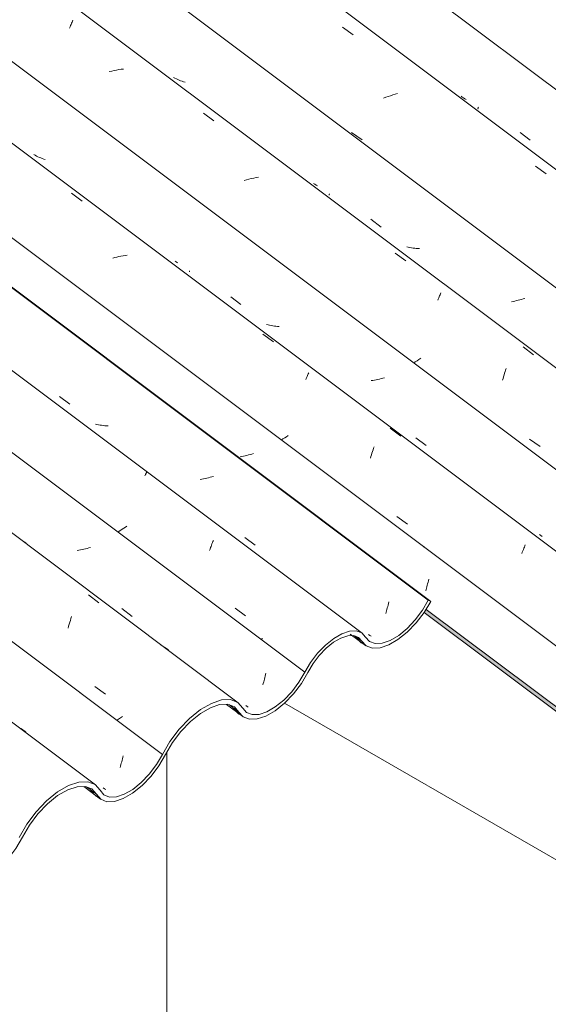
# Model space of a CAD drawing. Header units: metres. Extents: x 6.5 to 21.8, y 0.6 to 11.2.
# Tile 83 of 113: x 16.143 to 16.623, y 4.936 to 5.83. Entities that reach past the tile are written whole.
import ezdxf

# ---------------------------------------------------------------- set-up
doc = ezdxf.new("R2010")
doc.units = ezdxf.units.M
doc.layers.add('A-GLAZ-CWMG', color=7, linetype='Continuous', lineweight=5)
doc.layers.add('I-WALL', color=7, linetype='Continuous', lineweight=5)

# ---------------------------------------------------------------- blocks, each defined once
blk = doc.blocks.new('FP_63-ISO_02')
at = {"layer": 'A-GLAZ-CWMG', "color": 9, "true_color": 0xc0c0c0}
for p, q in [((16.3447, 5.43357), (16.34317, 5.4333)), ((16.34622, 5.43386), (16.3447, 5.43357)), ((16.34775, 5.43418), (16.34622, 5.43386)), ((16.34926, 5.43452), (16.34775, 5.43418)), ((16.35078, 5.43488), (16.34926, 5.43452)), ((16.35228, 5.43527), (16.35078, 5.43488)), ((16.35378, 5.43568), (16.35228, 5.43527)), ((16.35527, 5.43611), (16.35378, 5.43568)), ((16.51246, 5.31388), (16.51281, 5.31517)), ((16.51281, 5.31517), (16.51315, 5.31648)), ((16.51315, 5.31648), (16.51349, 5.31781)), ((16.51349, 5.31781), (16.51382, 5.31917)), ((16.51382, 5.31917), (16.51413, 5.32054)), ((16.51413, 5.32054), (16.51444, 5.32193)), ((16.51174, 5.31137), (16.5121, 5.31262)), ((16.5121, 5.31262), (16.51246, 5.31388))]:
    blk.add_line(p, q, dxfattribs=at)
blk = doc.blocks.new('FP_64-ISO_02')
at = {"layer": 'A-GLAZ-CWMG'}
blk.add_line((17.0559, 5.02773), (13.73104, 7.52322), dxfattribs=at)
at = {"layer": 'A-GLAZ-CWMG', "color": 9, "true_color": 0xc0c0c0}
for p, q in [((16.19018, 5.67263), (16.19973, 5.6656)), ((16.22944, 5.61425), (16.22759, 5.61377)), ((16.23129, 5.6147), (16.22944, 5.61425)), ((16.23315, 5.61511), (16.23129, 5.6147)), ((16.235, 5.61548), (16.23315, 5.61511)), ((16.23686, 5.61582), (16.235, 5.61548)), ((16.23871, 5.61612), (16.23686, 5.61582)), ((16.24056, 5.61638), (16.23871, 5.61612)), ((16.36385, 5.54471), (16.37339, 5.53766)), ((16.40282, 5.50353), (16.40324, 5.50449)), ((16.40324, 5.50449), (16.40365, 5.50541)), ((16.40365, 5.50541), (16.40404, 5.50629)), ((16.40404, 5.50629), (16.40443, 5.50712)), ((16.40443, 5.50712), (16.40479, 5.50792)), ((16.40479, 5.50792), (16.40514, 5.50867)), ((16.40514, 5.50867), (16.40547, 5.50938)), ((16.47948, 5.45915), (16.48901, 5.45208)), ((16.3821, 5.44938), (16.38055, 5.44834)), ((16.38368, 5.45041), (16.3821, 5.44938)), ((16.3853, 5.45144), (16.38368, 5.45041)), ((16.38695, 5.45246), (16.3853, 5.45144)), ((16.4639, 5.43953), (16.46439, 5.44094)), ((16.46439, 5.44094), (16.46487, 5.44231)), ((16.46153, 5.43202), (16.462, 5.43359)), ((16.462, 5.43359), (16.46247, 5.43512)), ((16.46247, 5.43512), (16.46294, 5.43662)), ((16.46294, 5.43662), (16.46342, 5.43809)), ((16.46342, 5.43809), (16.4639, 5.43953)), ((16.48557, 5.3788), (16.4951, 5.37202)), ((16.51059, 5.35137), (16.51014, 5.35107)), ((16.60085, 5.3501), (16.6013, 5.3512)), ((16.6013, 5.3512), (16.60175, 5.35227)), ((16.60175, 5.35227), (16.60218, 5.35329)), ((16.59896, 5.3453), (16.59944, 5.34656)), ((16.59944, 5.34656), (16.59991, 5.34778)), ((16.59991, 5.34778), (16.60038, 5.34896)), ((16.60038, 5.34896), (16.60085, 5.3501))]:
    blk.add_line(p, q, dxfattribs=at)
blk = doc.blocks.new('FP_65-ISO_02')
at = {"layer": 'A-GLAZ-CWMG', "color": 9, "true_color": 0xc0c0c0}
for p, q in [((16.15712, 5.70713), (16.1559, 5.7078)), ((16.15836, 5.70648), (16.15712, 5.70713)), ((16.15962, 5.70588), (16.15836, 5.70648)), ((16.16089, 5.7053), (16.15962, 5.70588)), ((16.16219, 5.70476), (16.16089, 5.7053)), ((16.1635, 5.70425), (16.16219, 5.70476)), ((16.16484, 5.70378), (16.1635, 5.70425)), ((16.16619, 5.70334), (16.16484, 5.70378)), ((16.28525, 5.61031), (16.28414, 5.61109)), ((16.28638, 5.60956), (16.28525, 5.61031)), ((16.29711, 5.60156), (16.29714, 5.60173)), ((16.29711, 5.60143), (16.29711, 5.60156)), ((16.29714, 5.60134), (16.29711, 5.60143)), ((16.29714, 5.60173), (16.2972, 5.60196)), ((16.2972, 5.60196), (16.29729, 5.60222)), ((16.3347, 5.57856), (16.34395, 5.5715)), ((16.3686, 5.55304), (16.36721, 5.5534)), ((16.37001, 5.55272), (16.3686, 5.55304)), ((16.37142, 5.55243), (16.37001, 5.55272)), ((16.37286, 5.55218), (16.37142, 5.55243)), ((16.3743, 5.55195), (16.37286, 5.55218)), ((16.37576, 5.55176), (16.3743, 5.55195)), ((16.37722, 5.5516), (16.37576, 5.55176)), ((16.3787, 5.55148), (16.37722, 5.5516)), ((16.46372, 5.50266), (16.46219, 5.50242)), ((16.46525, 5.50292), (16.46372, 5.50266)), ((16.46677, 5.50321), (16.46525, 5.50292)), ((16.4683, 5.50352), (16.46677, 5.50321)), ((16.46982, 5.50386), (16.4683, 5.50352)), ((16.47133, 5.50422), (16.46982, 5.50386)), ((16.47284, 5.50461), (16.47133, 5.50422)), ((16.47435, 5.50501), (16.47284, 5.50461)), ((16.50286, 5.4504), (16.51211, 5.44336)), ((16.61639, 5.36175), (16.61518, 5.36262)), ((16.61761, 5.36091), (16.61639, 5.36175))]:
    blk.add_line(p, q, dxfattribs=at)
blk = doc.blocks.new('FP_66-ISO_02')
at = {"layer": 'A-GLAZ-CWMG'}
blk.add_line((17.18028, 5.10102), (13.73104, 7.68987), dxfattribs=at)
at = {"layer": 'A-GLAZ-CWMG', "color": 9, "true_color": 0xc0c0c0}
for p, q in [((16.18884, 5.82383), (16.18929, 5.82496)), ((16.18929, 5.82496), (16.18974, 5.82605)), ((16.18974, 5.82605), (16.19018, 5.8271)), ((16.19018, 5.8271), (16.19061, 5.82812)), ((16.19061, 5.82812), (16.19103, 5.8291)), ((16.19103, 5.8291), (16.19144, 5.83004)), ((16.18838, 5.82267), (16.18884, 5.82383)), ((16.22658, 5.78374), (16.22442, 5.78323)), ((16.22874, 5.7842), (16.22658, 5.78374)), ((16.2309, 5.78461), (16.22874, 5.7842)), ((16.23306, 5.78498), (16.2309, 5.78461)), ((16.23522, 5.7853), (16.23306, 5.78498)), ((16.23737, 5.78556), (16.23522, 5.7853)), ((16.30981, 5.74554), (16.3194, 5.73856)), ((16.34907, 5.68482), (16.34693, 5.68417)), ((16.35122, 5.68542), (16.34907, 5.68482)), ((16.35338, 5.68598), (16.35122, 5.68542)), ((16.35554, 5.6865), (16.35338, 5.68598)), ((16.3577, 5.68697), (16.35554, 5.6865)), ((16.35987, 5.6874), (16.3577, 5.68697)), ((16.4841, 5.61822), (16.49367, 5.6112)), ((16.52262, 5.57543), (16.52306, 5.57651)), ((16.52306, 5.57651), (16.5235, 5.57754)), ((16.5235, 5.57754), (16.52392, 5.57854)), ((16.52392, 5.57854), (16.52434, 5.5795)), ((16.52434, 5.5795), (16.52474, 5.58042)), ((16.52474, 5.58042), (16.52513, 5.5813)), ((16.52513, 5.5813), (16.52551, 5.58215)), ((16.60014, 5.53302), (16.60971, 5.52598)), ((16.50387, 5.52054), (16.50226, 5.51947)), ((16.50552, 5.52161), (16.50387, 5.52054)), ((16.50719, 5.52267), (16.50552, 5.52161)), ((16.50226, 5.51947), (16.50069, 5.5184)), ((16.58383, 5.51056), (16.58431, 5.51203)), ((16.58431, 5.51203), (16.58478, 5.51347)), ((16.58153, 5.5028), (16.58198, 5.50441)), ((16.58198, 5.50441), (16.58243, 5.50599)), ((16.58243, 5.50599), (16.5829, 5.50754)), ((16.5829, 5.50754), (16.58336, 5.50907)), ((16.58336, 5.50907), (16.58383, 5.51056)), ((16.60599, 5.44931), (16.61555, 5.44256))]:
    blk.add_line(p, q, dxfattribs=at)
blk = doc.blocks.new('FP_67-ISO_02')
at = {"layer": 'A-GLAZ-CWMG', "color": 9, "true_color": 0xc0c0c0}
for p, q in [((16.28405, 5.77712), (16.28281, 5.77775)), ((16.28531, 5.77653), (16.28405, 5.77712)), ((16.28659, 5.77597), (16.28531, 5.77653)), ((16.28789, 5.77544), (16.28659, 5.77597)), ((16.28921, 5.77495), (16.28789, 5.77544)), ((16.29055, 5.77449), (16.28921, 5.77495)), ((16.29191, 5.77406), (16.29055, 5.77449)), ((16.29328, 5.77367), (16.29191, 5.77406)), ((16.41098, 5.68087), (16.40984, 5.68166)), ((16.41214, 5.68012), (16.41098, 5.68087)), ((16.41332, 5.6794), (16.41214, 5.68012)), ((16.42403, 5.67116), (16.42405, 5.67131)), ((16.42404, 5.67105), (16.42403, 5.67116)), ((16.42407, 5.67097), (16.42404, 5.67105)), ((16.42405, 5.67131), (16.42409, 5.67149)), ((16.42409, 5.67149), (16.42415, 5.67171)), ((16.42415, 5.67171), (16.42424, 5.67196)), ((16.42424, 5.67196), (16.42435, 5.67225)), ((16.462, 5.64906), (16.47125, 5.642)), ((16.49592, 5.62355), (16.49451, 5.62385)), ((16.49735, 5.62329), (16.49592, 5.62355)), ((16.49879, 5.62306), (16.49735, 5.62329)), ((16.50024, 5.62287), (16.49879, 5.62306)), ((16.5017, 5.62271), (16.50024, 5.62287)), ((16.50317, 5.62258), (16.5017, 5.62271)), ((16.50466, 5.62248), (16.50317, 5.62258)), ((16.50615, 5.62242), (16.50466, 5.62248)), ((16.59127, 5.57441), (16.58975, 5.57411)), ((16.59279, 5.57473), (16.59127, 5.57441)), ((16.59431, 5.57508), (16.59279, 5.57473)), ((16.59582, 5.57545), (16.59431, 5.57508)), ((16.59732, 5.57584), (16.59582, 5.57545)), ((16.59882, 5.57626), (16.59732, 5.57584)), ((16.60031, 5.5767), (16.59882, 5.57626)), ((16.60179, 5.57715), (16.60031, 5.5767))]:
    blk.add_line(p, q, dxfattribs=at)
blk = doc.blocks.new('FP_68-ISO_02')
at = {"layer": 'A-GLAZ-CWMG'}
blk.add_line((17.31428, 5.18068), (13.73104, 7.8701), dxfattribs=at)
at = {"layer": 'A-GLAZ-CWMG', "color": 9, "true_color": 0xc0c0c0}
for p, q in [((16.43609, 5.82361), (16.44574, 5.81668)), ((16.48177, 5.76198), (16.47963, 5.76133)), ((16.48392, 5.76259), (16.48177, 5.76198)), ((16.48608, 5.76316), (16.48392, 5.76259)), ((16.47537, 5.75992), (16.47325, 5.75916)), ((16.4775, 5.76064), (16.47537, 5.75992)), ((16.47963, 5.76133), (16.4775, 5.76064)), ((16.44434, 5.7278), (16.45388, 5.72111)), ((16.61136, 5.6973), (16.62099, 5.69034))]:
    blk.add_line(p, q, dxfattribs=at)
blk = doc.blocks.new('FP_69-ISO_02')
at = {"layer": 'A-GLAZ-CWMG', "color": 9, "true_color": 0xc0c0c0}
for p, q in [((16.54498, 5.76003), (16.54384, 5.76082)), ((16.54613, 5.75928), (16.54498, 5.76003)), ((16.54731, 5.75855), (16.54613, 5.75928)), ((16.54851, 5.75786), (16.54731, 5.75855)), ((16.55919, 5.74945), (16.5592, 5.74959)), ((16.5592, 5.74934), (16.55919, 5.74945)), ((16.5592, 5.74959), (16.55924, 5.74977)), ((16.55924, 5.74926), (16.5592, 5.74934)), ((16.55924, 5.74977), (16.5593, 5.74998)), ((16.5593, 5.74998), (16.55938, 5.75023)), ((16.55938, 5.75023), (16.55948, 5.75052)), ((16.55948, 5.75052), (16.55961, 5.75084)), ((16.5974, 5.72796), (16.60665, 5.72089))]:
    blk.add_line(p, q, dxfattribs=at)
blk = doc.blocks.new('Rectangular Mullion - Telha Fibrocimento - Ondulada-1908998-ISO_02')
at = {"layer": 'A-GLAZ-CWMG', "true_color": 0xc0c0c0}
h = blk.add_hatch(dxfattribs=at)
h.set_pattern_fill('FP_7', color=9, style=0, pattern_type=2)
h.set_pattern_definition([(330, (16.95, 8.887), (0.2298954, -0.0663695), [0.01095, -0.18814, 0.01095, -0.18814, -1.062]), (330, (16.95, 8.887), (0.2298954, -0.0663695), [-0.39819, 0.01095, -0.38724, 0.01095, -0.18814, -0.46455]), (330, (16.95, 8.887), (0.2298954, -0.0663695), [-0.99547, 0.01095, -0.12178, 0.01095, -0.32087]), (111.206, (17.036, 8.87), (-0.1647206, 0.29181702), [0.01311, -0.22522, 0.01311, -1.496]), (111.206, (17.036, 8.87), (-0.1647206, 0.29181702), [-0.25144, -0.22522, 0.01311, -0.46356, -0.79444]), (111.206, (17.036, 8.87), (-0.1647206, 0.29181702), [-0.95333, 0.01311, -0.22522, 0.01311, -0.543]), (111.206, (17.036, 8.87), (-0.1647206, 0.29181702), [-1.205, -0.14578, 0.01311, -0.38411]), (234.896, (17.065, 8.986), (-0.0651715, -0.2254494), [0.00825, -0.14167, 0.00825, -0.94122]), (234.896, (17.065, 8.986), (-0.0651715, -0.2254494), [-0.15816, -0.14167, 0.00825, -0.29159, -0.49972]), (234.896, (17.065, 8.986), (-0.0651715, -0.2254494), [-0.59966, 0.00825, -0.14167, 0.00825, -0.34156]), (234.896, (17.065, 8.986), (-0.0651715, -0.2254494), [-0.75782, -0.0917, 0.00825, -0.24161])])
h.paths.add_polyline_path([(16.96431, 4.95099), (16.96483, 4.95472), (16.51204, 5.29457), (16.5104, 5.29167), (16.95934, 4.95472)])
h.paths.add_polyline_path([(12.04642, 8.64214), (12.04952, 8.64393), (10.57612, 9.7498), (10.5756, 9.74607), (12.02227, 8.66027)])
at = {"layer": 'A-GLAZ-CWMG'}
for p, q in [((17.37549, 5.20734), (13.73104, 7.9427)), ((17.241, 5.12827), (13.73104, 7.76269)), ((17.11522, 5.05734), (13.73104, 7.59735)), ((16.99501, 4.98733), (13.84113, 7.35449)), ((16.96431, 4.95099), (16.51034, 5.29172)), ((16.96483, 4.95472), (16.51204, 5.29457))]:
    blk.add_line(p, q, dxfattribs=at)
for name in ['FP_68-ISO_02', 'FP_69-ISO_02', 'FP_67-ISO_02', 'FP_63-ISO_02', 'FP_66-ISO_02', 'FP_64-ISO_02', 'FP_65-ISO_02']:
    blk.add_blockref(name, (0, 0), dxfattribs=at)
blk = doc.blocks.new('FP_241-ISO_02')
at = {"layer": 'A-GLAZ-CWMG'}
blk.add_line((16.21192, 5.13513), (13.73104, 6.99716), dxfattribs=at)
at = {"layer": 'A-GLAZ-CWMG', "color": 9, "true_color": 0xc0c0c0}
for p, q in [((16.14399, 5.18632), (16.14234, 5.18727)), ((16.14559, 5.18532), (16.14399, 5.18632)), ((16.14716, 5.18427), (16.14559, 5.18532)), ((16.14869, 5.18316), (16.14716, 5.18427))]:
    blk.add_line(p, q, dxfattribs=at)
blk = doc.blocks.new('FP_242-ISO_02')
at = {"layer": 'A-GLAZ-CWMG', "color": 9, "true_color": 0xc0c0c0}
for p, q in [((16.23464, 5.1522), (16.23499, 5.15346)), ((16.23499, 5.15346), (16.23534, 5.15476)), ((16.23534, 5.15476), (16.23568, 5.15607)), ((16.23568, 5.15607), (16.23601, 5.15741)), ((16.23601, 5.15741), (16.23634, 5.15877)), ((16.23634, 5.15877), (16.23665, 5.16014)), ((16.23665, 5.16014), (16.23695, 5.16154)), ((16.23428, 5.15095), (16.23464, 5.1522)), ((16.22, 5.13152), (16.21887, 5.13232)), ((16.22114, 5.13075), (16.22, 5.13152))]:
    blk.add_line(p, q, dxfattribs=at)
blk = doc.blocks.new('FP_243-ISO_02')
at = {"layer": 'A-GLAZ-CWMG'}
blk.add_line((16.34138, 5.20973), (13.73104, 7.16893), dxfattribs=at)
at = {"layer": 'A-GLAZ-CWMG', "color": 9, "true_color": 0xc0c0c0}
for p, q in [((16.14867, 5.35494), (16.14713, 5.35603)), ((16.20545, 5.30767), (16.21504, 5.30063)), ((16.18961, 5.28628), (16.19016, 5.28794)), ((16.18694, 5.27739), (16.18746, 5.27924)), ((16.18746, 5.27924), (16.18799, 5.28106)), ((16.18799, 5.28106), (16.18852, 5.28284)), ((16.18852, 5.28284), (16.18907, 5.28458)), ((16.18907, 5.28458), (16.18961, 5.28628)), ((16.2733, 5.26097), (16.27164, 5.26191)), ((16.27491, 5.25999), (16.2733, 5.26097)), ((16.27649, 5.25895), (16.27491, 5.25999)), ((16.27803, 5.25785), (16.27649, 5.25895)), ((16.21126, 5.22436), (16.22085, 5.21765)), ((16.23279, 5.1948), (16.2311, 5.19362)), ((16.23452, 5.19599), (16.23279, 5.1948)), ((16.23629, 5.19716), (16.23452, 5.19599))]:
    blk.add_line(p, q, dxfattribs=at)
blk = doc.blocks.new('FP_244-ISO_02')
at = {"layer": 'A-GLAZ-CWMG', "color": 9, "true_color": 0xc0c0c0}
for p, q in [((16.20588, 5.35039), (16.20439, 5.34997)), ((16.20737, 5.35083), (16.20588, 5.35039)), ((16.19682, 5.34823), (16.19529, 5.34796)), ((16.19834, 5.34853), (16.19682, 5.34823)), ((16.19986, 5.34886), (16.19834, 5.34853)), ((16.20138, 5.34921), (16.19986, 5.34886)), ((16.20288, 5.34958), (16.20138, 5.34921)), ((16.20439, 5.34997), (16.20288, 5.34958)), ((16.23591, 5.29527), (16.24516, 5.28823)), ((16.3656, 5.23255), (16.36592, 5.23391)), ((16.36592, 5.23391), (16.36624, 5.2353)), ((16.36624, 5.2353), (16.36653, 5.23669)), ((16.36387, 5.22607), (16.36423, 5.22732)), ((16.36423, 5.22732), (16.36459, 5.2286)), ((16.36459, 5.2286), (16.36493, 5.22989)), ((16.36493, 5.22989), (16.36527, 5.23121)), ((16.36527, 5.23121), (16.3656, 5.23255)), ((16.34947, 5.20632), (16.34834, 5.20712)), ((16.35062, 5.20556), (16.34947, 5.20632))]:
    blk.add_line(p, q, dxfattribs=at)
blk = doc.blocks.new('FP_245-ISO_02')
at = {"layer": 'A-GLAZ-CWMG'}
blk.add_line((16.45395, 5.27285), (13.74634, 7.30506), dxfattribs=at)
at = {"layer": 'A-GLAZ-CWMG', "color": 9, "true_color": 0xc0c0c0}
for p, q in [((16.25677, 5.41603), (16.25704, 5.41657)), ((16.25704, 5.41657), (16.2573, 5.41708)), ((16.2573, 5.41708), (16.25753, 5.41755)), ((16.25753, 5.41755), (16.25774, 5.41797)), ((16.25774, 5.41797), (16.25793, 5.41836)), ((16.25793, 5.41836), (16.2581, 5.41871)), ((16.2581, 5.41871), (16.25825, 5.41902)), ((16.25825, 5.41902), (16.25837, 5.41928)), ((16.23754, 5.36832), (16.23613, 5.36743)), ((16.23898, 5.3692), (16.23754, 5.36832)), ((16.24045, 5.37007), (16.23898, 5.3692)), ((16.2334, 5.36565), (16.23208, 5.36475)), ((16.23475, 5.36654), (16.2334, 5.36565)), ((16.23613, 5.36743), (16.23475, 5.36654)), ((16.3159, 5.34941), (16.31634, 5.35063)), ((16.31634, 5.35063), (16.31677, 5.35182)), ((16.31677, 5.35182), (16.31721, 5.35298)), ((16.31721, 5.35298), (16.31764, 5.3541)), ((16.31764, 5.3541), (16.31807, 5.3552)), ((16.31807, 5.3552), (16.3185, 5.35625)), ((16.3185, 5.35625), (16.31892, 5.35727)), ((16.31547, 5.34815), (16.3159, 5.34941)), ((16.33858, 5.29564), (16.34807, 5.28879)), ((16.36342, 5.26802), (16.36213, 5.26714))]:
    blk.add_line(p, q, dxfattribs=at)
blk = doc.blocks.new('FP_246-ISO_02')
at = {"layer": 'A-GLAZ-CWMG', "color": 9, "true_color": 0xc0c0c0}
for p, q in [((16.17926, 5.48808), (16.18851, 5.48102)), ((16.21318, 5.46257), (16.21178, 5.4629)), ((16.21459, 5.46228), (16.21318, 5.46257)), ((16.21602, 5.46202), (16.21459, 5.46228)), ((16.21746, 5.46179), (16.21602, 5.46202)), ((16.21891, 5.4616), (16.21746, 5.46179)), ((16.22037, 5.46144), (16.21891, 5.4616)), ((16.22185, 5.46131), (16.22037, 5.46144)), ((16.22333, 5.46122), (16.22185, 5.46131)), ((16.3084, 5.41285), (16.30687, 5.41257)), ((16.30992, 5.41315), (16.3084, 5.41285)), ((16.31144, 5.41347), (16.30992, 5.41315)), ((16.31296, 5.41382), (16.31144, 5.41347)), ((16.31447, 5.41419), (16.31296, 5.41382)), ((16.31597, 5.41458), (16.31447, 5.41419)), ((16.31747, 5.415), (16.31597, 5.41458)), ((16.31896, 5.41544), (16.31747, 5.415)), ((16.34747, 5.35984), (16.35672, 5.3528)), ((16.47686, 5.29583), (16.47719, 5.29717)), ((16.47719, 5.29717), (16.47751, 5.29853)), ((16.47751, 5.29853), (16.47782, 5.29991)), ((16.47782, 5.29991), (16.47813, 5.30131)), ((16.47545, 5.29069), (16.47581, 5.29194)), ((16.47581, 5.29194), (16.47617, 5.29321)), ((16.47617, 5.29321), (16.47652, 5.29451)), ((16.47652, 5.29451), (16.47686, 5.29583)), ((16.46099, 5.27085), (16.45985, 5.27163)), ((16.46215, 5.27009), (16.46099, 5.27085))]:
    blk.add_line(p, q, dxfattribs=at)
blk = doc.blocks.new('FP_247-ISO_02')
at = {"layer": 'A-GLAZ-CWMG'}
blk.add_line((16.44316, 5.27217), (16.45711, 5.2617), dxfattribs=at)
at = {"layer": 'A-GLAZ-CWMG', "color": 9, "true_color": 0xc0c0c0}
for p, q in [((16.4494, 5.26792), (16.44842, 5.26899)), ((16.4504, 5.26688), (16.4494, 5.26792)), ((16.45142, 5.26587), (16.4504, 5.26688)), ((16.45247, 5.26489), (16.45142, 5.26587)), ((16.45355, 5.26394), (16.45247, 5.26489))]:
    blk.add_line(p, q, dxfattribs=at)
blk = doc.blocks.new('FP_248-ISO_02')
at = {"layer": 'A-GLAZ-CWMG'}
blk.add_line((16.33086, 5.20825), (16.34569, 5.19712), dxfattribs=at)
at = {"layer": 'A-GLAZ-CWMG', "color": 9, "true_color": 0xc0c0c0}
for p, q in [((16.33772, 5.20367), (16.33672, 5.2048)), ((16.33875, 5.20257), (16.33772, 5.20367)), ((16.33981, 5.20151), (16.33875, 5.20257)), ((16.3409, 5.20048), (16.33981, 5.20151)), ((16.34201, 5.19947), (16.3409, 5.20048))]:
    blk.add_line(p, q, dxfattribs=at)
blk = doc.blocks.new('FP_249-ISO_02')
at = {"layer": 'A-GLAZ-CWMG'}
blk.add_line((16.20116, 5.13364), (16.2164, 5.1222), dxfattribs=at)
at = {"layer": 'A-GLAZ-CWMG', "color": 9, "true_color": 0xc0c0c0}
for p, q in [((16.20845, 5.12883), (16.20749, 5.12992)), ((16.20943, 5.12777), (16.20845, 5.12883)), ((16.21043, 5.12674), (16.20943, 5.12777)), ((16.21147, 5.12574), (16.21043, 5.12674)), ((16.21253, 5.12476), (16.21147, 5.12574))]:
    blk.add_line(p, q, dxfattribs=at)
blk = doc.blocks.new('Rectangular Mullion - Telha Fibrocimento - Ondulada-1908999-ISO_02')
at = {"layer": 'A-GLAZ-CWMG', "true_color": 0xc0c0c0}
h = blk.add_hatch(dxfattribs=at)
h.set_pattern_fill('FP_12', color=9, style=0, pattern_type=2)
h.set_pattern_definition([(35.687, (12.963, 6.495), (0.23241475, 0.22210937), [0.0118, -0.2028, 0.0118, -0.2028, -1.145]), (35.687, (12.963, 6.495), (0.23241475, 0.22210937), [-0.42922, 0.0118, -0.41741, 0.0118, -0.2028, -0.50075]), (35.687, (12.963, 6.495), (0.23241475, 0.22210937), [-1.073, 0.0118, -0.13127, 0.0118, -0.34588]), (137.177, (13.05, 6.586), (-0.1665248, 0.0439601), [0.00654, -0.11229, 0.00654, -0.74603]), (137.177, (13.05, 6.586), (-0.1665248, 0.0439601), [-0.12536, -0.11229, 0.00654, -0.23112, -0.39609]), (137.177, (13.05, 6.586), (-0.1665248, 0.0439601), [-0.47531, 0.00654, -0.11229, 0.00654, -0.27073]), (137.177, (13.05, 6.586), (-0.1665248, 0.0439601), [-0.60067, -0.07268, 0.00654, -0.19151]), (247.064, (13.079, 6.717), (-0.06588675, -0.266069), [0.0123, -0.21134, 0.0123, -1.404]), (247.064, (13.079, 6.717), (-0.06588675, -0.266069), [-0.23595, -0.21134, 0.0123, -0.43499, -0.74548]), (247.064, (13.079, 6.717), (-0.06588675, -0.266069), [-0.89458, 0.0123, -0.21134, 0.0123, -0.50954]), (247.064, (13.079, 6.717), (-0.06588675, -0.266069), [-1.131, -0.1368, 0.0123, -0.36044])])
h.paths.add_polyline_path([(15.81508, 4.90648), (15.81402, 4.90583), (15.81453, 4.90572), (15.81492, 4.90627)])
h.paths.add_polyline_path([(15.73139, 4.83104), (15.74313, 4.83985), (15.75164, 4.84841), (15.75884, 4.85751), (15.77211, 4.87865), (15.78108, 4.88907), (15.78933, 4.89643), (15.79767, 4.90191), (15.80609, 4.90528), (15.81215, 4.90648), (15.8126, 4.90744), (15.81526, 4.90626), (15.8163, 4.90533), (15.81858, 4.90457), (15.82813, 4.89673), (15.83523, 4.89561), (15.84254, 4.8977), (15.84246, 4.89689), (15.84917, 4.89993), (15.84922, 4.90211), (15.85162, 4.90349), (15.85175, 4.90121), (15.86283, 4.90949), (15.87162, 4.91829), (15.879, 4.92763), (15.89298, 4.94973), (15.90105, 4.95949), (15.90911, 4.96716), (15.91531, 4.97205), (15.92454, 4.97706), (15.93172, 4.97935), (15.93549, 4.97942), (15.9337, 4.98067), (15.93858, 4.98339), (15.9445, 4.9811), (15.94903, 4.97592), (15.94955, 4.97494), (15.94971, 4.97517), (15.95167, 4.97262), (15.94928, 4.97222), (15.94955, 4.97095), (15.95092, 4.96977), (15.95256, 4.97195), (15.95356, 4.9712), (15.95336, 4.97003), (15.95424, 4.96874), (15.9574, 4.96969), (15.95564, 4.96668), (15.95775, 4.96586), (15.96213, 4.96618), (15.96381, 4.97012), (15.95901, 4.97027), (15.95424, 4.97257), (15.94903, 4.97893), (15.94519, 4.98222), (15.93773, 4.98382), (15.92838, 4.98205), (15.91956, 4.9781), (15.9107, 4.97188), (15.91033, 4.97076), (15.90845, 4.96925), (15.90911, 4.97076), (15.89897, 4.96107), (15.88982, 4.94969), (15.87602, 4.92745), (15.86602, 4.91595), (15.86024, 4.9105), (15.85022, 4.90388), (15.84224, 4.90065), (15.83623, 4.89966), (15.83019, 4.90099), (15.82089, 4.90905), (15.81402, 4.9105), (15.80423, 4.90837), (15.79516, 4.90388), (15.78683, 4.89797), (15.77621, 4.88746), (15.76881, 4.87821), (15.75592, 4.85751), (15.74851, 4.84841), (15.74023, 4.84059), (15.73191, 4.83477), (15.73165, 4.83292)])
h.paths.add_polyline_path([(15.99508, 4.98878), (15.99475, 4.98925), (15.9943, 4.98829), (15.99478, 4.98859)])
h.paths.add_polyline_path([(15.96209, 4.96605), (15.96537, 4.96633), (15.97496, 4.97009), (15.98309, 4.9752), (15.99232, 4.98323), (16.00013, 4.99195), (16.00611, 5.00011), (16.01979, 5.02373), (16.02848, 5.03492), (16.03794, 5.0444), (16.04727, 5.05158), (16.0573, 5.05688), (16.06547, 5.05919), (16.07255, 5.05916), (16.07885, 5.05612), (16.0864, 5.04685), (16.09195, 5.04452), (16.09382, 5.04456), (16.09846, 5.04883), (16.0941, 5.04888), (16.08886, 5.05152), (16.08125, 5.06081), (16.07427, 5.06363), (16.0642, 5.06284), (16.0542, 5.05907), (16.04305, 5.05201), (16.03169, 5.04194), (16.02176, 5.0305), (16.01508, 5.02117), (16.00208, 4.99799), (15.99361, 4.98726), (15.98883, 4.9823), (15.98823, 4.98262), (15.98687, 4.98082), (15.98673, 4.98145), (15.97846, 4.97544), (15.97101, 4.97176), (15.96535, 4.96989), (15.96492, 4.96699), (15.96246, 4.96618)])
h.paths.add_polyline_path([(15.91804, 4.97594), (15.91956, 4.9781), (15.92005, 4.97774), (15.91956, 4.97624)])
h.paths.add_polyline_path([(16.09815, 5.04465), (16.09985, 5.04496), (16.10787, 5.0478), (16.11555, 5.05222), (16.12529, 5.06034), (16.13368, 5.0695), (16.14007, 5.07819), (16.15248, 5.09932), (16.16133, 5.1106), (16.16961, 5.11895), (16.18003, 5.12678), (16.18789, 5.13102), (16.19681, 5.1335), (16.20328, 5.13344), (16.2089, 5.13102), (16.21665, 5.12202), (16.22223, 5.11982), (16.22919, 5.12004), (16.23805, 5.1232), (16.2457, 5.12763), (16.2554, 5.13573), (16.26376, 5.14486), (16.27012, 5.1535), (16.28376, 5.17607), (16.29133, 5.18558), (16.29952, 5.19379), (16.30948, 5.2013), (16.31714, 5.2055), (16.32462, 5.20801), (16.33278, 5.20801), (16.33802, 5.20597), (16.34604, 5.19687), (16.35162, 5.19471), (16.35856, 5.19496), (16.36648, 5.19759), (16.37512, 5.2026), (16.38478, 5.21065), (16.39312, 5.21973), (16.39946, 5.22832), (16.41024, 5.24632), (16.41699, 5.2547), (16.42389, 5.26129), (16.42968, 5.26558), (16.43561, 5.26878), (16.44088, 5.27054), (16.44682, 5.27054), (16.45067, 5.26905), (16.45769, 5.26129), (16.46416, 5.25929), (16.47079, 5.25975), (16.47948, 5.263), (16.4872, 5.2676), (16.49689, 5.27581), (16.50524, 5.28503), (16.51204, 5.29457), (16.5163, 5.30171), (16.51409, 5.30298), (16.50722, 5.29167), (16.49962, 5.28222), (16.4938, 5.27634), (16.48655, 5.27055), (16.47813, 5.26589), (16.47223, 5.26383), (16.46482, 5.26383), (16.46068, 5.2653), (16.45239, 5.27357), (16.44783, 5.27494), (16.44184, 5.2745), (16.43468, 5.27188), (16.42599, 5.26637), (16.4199, 5.26129), (16.41356, 5.2547), (16.40721, 5.24632), (16.39578, 5.22722), (16.38814, 5.21769), (16.38109, 5.21077), (16.37494, 5.20587), (16.36648, 5.20123), (16.36035, 5.19918), (16.35309, 5.19932), (16.34905, 5.20086), (16.34099, 5.21001), (16.33356, 5.21249), (16.32583, 5.21204), (16.31714, 5.20913), (16.30497, 5.20157), (16.29735, 5.19542), (16.28792, 5.18558), (16.27894, 5.17345), (16.26727, 5.1535), (16.26074, 5.14486), (16.25341, 5.13722), (16.24563, 5.13098), (16.23714, 5.12631), (16.23088, 5.12425), (16.22363, 5.12445), (16.2192, 5.12652), (16.21156, 5.13539), (16.20384, 5.1379), (16.19614, 5.13741), (16.18746, 5.1345), (16.17749, 5.1287), (16.16746, 5.12058), (16.15663, 5.10885), (16.14904, 5.09856), (16.13721, 5.07819), (16.13066, 5.0695), (16.1233, 5.06183), (16.11383, 5.05463), (16.10579, 5.05054), (16.10308, 5.04966), (16.09846, 5.0449)])
at = {"layer": 'A-GLAZ-CWMG'}
for p, q in [((16.51409, 5.30298), (13.78341, 7.3525)), ((16.5163, 5.30171), (13.78371, 7.35267)), ((16.40198, 5.23743), (13.73104, 7.24212)), ((16.27262, 5.16266), (13.73104, 7.07025)), ((16.5163, 5.30171), (16.51409, 5.30298)), ((16.45372, 5.26558), (16.44743, 5.2703)), ((16.34214, 5.2013), (16.33364, 5.20767)), ((16.21278, 5.12652), (16.20386, 5.13321))]:
    blk.add_line(p, q, dxfattribs=at)
for points in [[(16.45372, 5.26558, 0), (16.45769, 5.26129, 0), (16.4633, 5.25925, 0), (16.47024, 5.25956, 0), (16.47813, 5.26222, 0), (16.48655, 5.26708, 0), (16.49502, 5.27387, 0), (16.50309, 5.28222, 0), (16.51032, 5.29167, 0), (16.5163, 5.30171, 0)], [(16.51409, 5.30298, 0), (16.50878, 5.29376, 0), (16.50227, 5.28503, 0), (16.49494, 5.27727, 0), (16.4872, 5.27093, 0), (16.47948, 5.26637, 0), (16.47223, 5.26383, 0), (16.46584, 5.26347, 0), (16.46068, 5.2653, 0), (16.45704, 5.26922, 0)], [(16.45704, 5.26922, 0), (16.4536, 5.2731, 0), (16.44869, 5.27498, 0), (16.44258, 5.27474, 0), (16.43561, 5.27241, 0), (16.42817, 5.26812, 0), (16.42068, 5.2621, 0), (16.41356, 5.2547, 0), (16.40721, 5.24632, 0), (16.40198, 5.23743, 0)], [(16.40478, 5.23733, 0), (16.40942, 5.24523, 0), (16.41507, 5.2527, 0), (16.4214, 5.25929, 0), (16.42806, 5.26465, 0), (16.43468, 5.26847, 0), (16.44088, 5.27054, 0), (16.44631, 5.27073, 0), (16.45067, 5.26905, 0), (16.45372, 5.26558, 0)], [(16.34214, 5.2013, 0), (16.34604, 5.19687, 0), (16.35162, 5.19471, 0), (16.35856, 5.19496, 0), (16.36648, 5.19759, 0), (16.37494, 5.20245, 0), (16.38346, 5.20928, 0), (16.39157, 5.21769, 0), (16.39881, 5.22722, 0), (16.40478, 5.23733, 0)], [(16.40198, 5.23743, 0), (16.39661, 5.22832, 0), (16.3901, 5.21973, 0), (16.3828, 5.21214, 0), (16.37512, 5.20597, 0), (16.3675, 5.20157, 0), (16.36035, 5.19918, 0), (16.35409, 5.19894, 0), (16.34905, 5.20086, 0), (16.34552, 5.20483, 0)], [(16.34552, 5.20483, 0), (16.34099, 5.21001, 0), (16.33448, 5.21252, 0), (16.32638, 5.21222, 0), (16.31714, 5.20913, 0), (16.30728, 5.20343, 0), (16.29735, 5.19542, 0), (16.28792, 5.18558, 0), (16.27952, 5.17445, 0), (16.27262, 5.16266, 0)], [(16.27548, 5.16268, 0), (16.28179, 5.17345, 0), (16.28946, 5.18363, 0), (16.29808, 5.19263, 0), (16.30716, 5.19995, 0), (16.31617, 5.20517, 0), (16.32462, 5.20801, 0), (16.33203, 5.20829, 0), (16.33798, 5.20601, 0), (16.34214, 5.2013, 0)], [(16.21278, 5.12652, 0), (16.21665, 5.12202, 0), (16.22223, 5.11982, 0), (16.22919, 5.12004, 0), (16.23714, 5.12268, 0), (16.24563, 5.12757, 0), (16.25418, 5.13446, 0), (16.26231, 5.14293, 0), (16.26954, 5.15252, 0), (16.27548, 5.16268, 0)], [(16.27262, 5.16266, 0), (16.26727, 5.1535, 0), (16.26074, 5.14486, 0), (16.25341, 5.13722, 0), (16.2457, 5.13102, 0), (16.23805, 5.12661, 0), (16.23088, 5.12425, 0), (16.22461, 5.12406, 0), (16.2196, 5.12606, 0), (16.21612, 5.13013, 0)], [(16.21612, 5.13013, 0), (16.21156, 5.13539, 0), (16.205, 5.13794, 0), (16.19681, 5.13764, 0), (16.18746, 5.1345, 0), (16.17749, 5.1287, 0), (16.16746, 5.12058, 0), (16.15794, 5.1106, 0), (16.14948, 5.09932, 0), (16.14257, 5.08739, 0)], [(16.14555, 5.08766, 0), (16.15191, 5.09856, 0), (16.15966, 5.10885, 0), (16.16836, 5.11795, 0), (16.17753, 5.12534, 0), (16.18664, 5.1306, 0), (16.19518, 5.13344, 0), (16.20265, 5.13369, 0), (16.20863, 5.13134, 0), (16.21278, 5.12652, 0)], [(16.0826, 5.05152, 0), (16.0864, 5.04685, 0), (16.09195, 5.04452, 0), (16.09894, 5.04466, 0), (16.10694, 5.04727, 0), (16.11551, 5.05219, 0), (16.12414, 5.05914, 0), (16.13234, 5.06771, 0), (16.13961, 5.0774, 0), (16.14555, 5.08766, 0)]]:
    blk.add_polyline3d(points, dxfattribs=at)
for name in ['FP_245-ISO_02', 'FP_246-ISO_02', 'FP_244-ISO_02', 'FP_243-ISO_02', 'FP_241-ISO_02', 'FP_242-ISO_02', 'FP_247-ISO_02', 'FP_248-ISO_02', 'FP_249-ISO_02']:
    blk.add_blockref(name, (0, 0), dxfattribs=at)

msp = doc.modelspace()

# ---------------------------------------------------------------- linework, layer by layer
at = {"layer": 'I-WALL'}
for p, q in [((16.72211, 5.01388), (16.38353, 5.20936)), ((16.2767, 5.16476), (16.2767, 3.05833))]:
    msp.add_line(p, q, dxfattribs=at)

# ---------------------------------------------------------------- block references
at = {"layer": 'A-GLAZ-CWMG'}
for name in ['Rectangular Mullion - Telha Fibrocimento - Ondulada-1908998-ISO_02', 'Rectangular Mullion - Telha Fibrocimento - Ondulada-1908999-ISO_02']:
    msp.add_blockref(name, (0, 0), dxfattribs=at)

doc.saveas('drawing.dxf')
